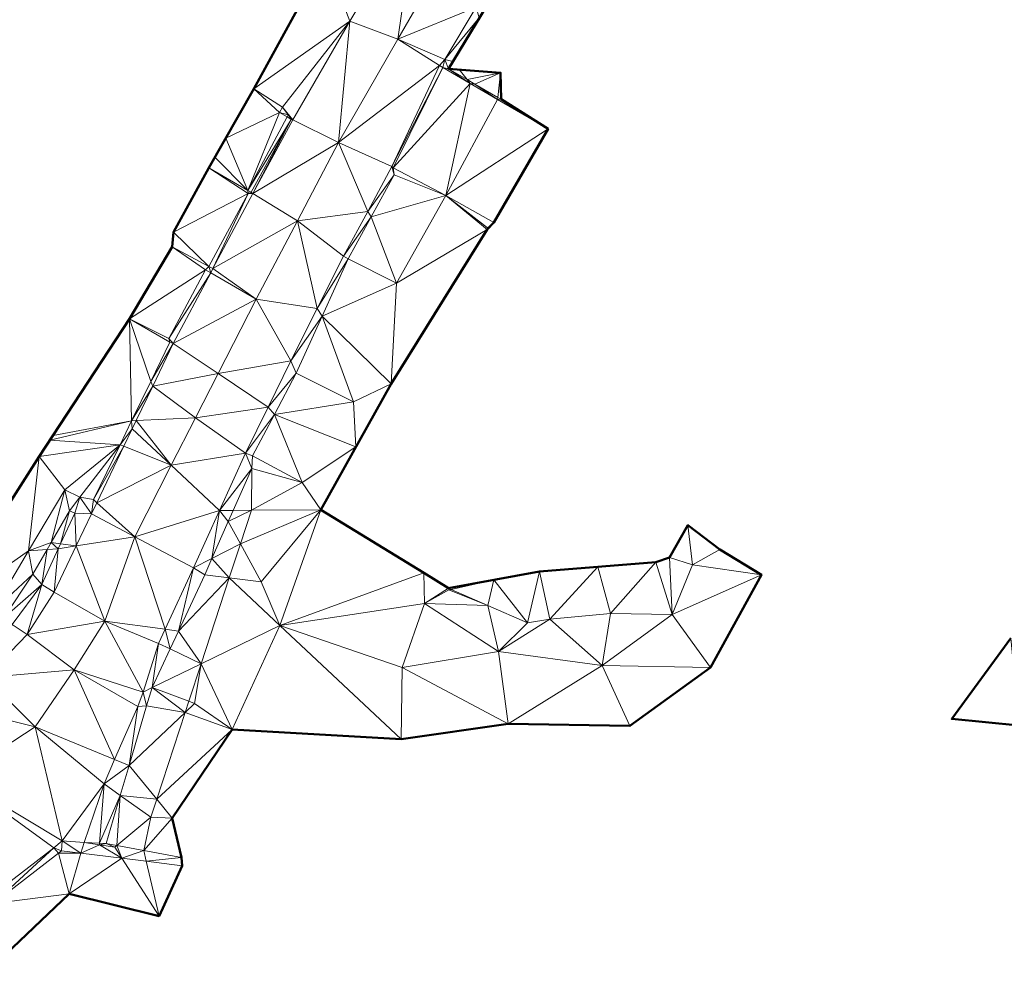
# Model space of a CAD drawing. Header units: metres. Extents: x 3490451 to 6981510, y 5754235 to 11509207.
# Tile 5 of 77: x 3490479 to 3490526, y 5754360 to 5754405. Entities that reach past the tile are written whole.
import ezdxf

# ---------------------------------------------------------------- set-up
doc = ezdxf.new("R2010")
doc.units = ezdxf.units.M
doc.layers.add('Kartierung-05$0$$VERB', color=7, linetype='Continuous', lineweight=18, true_color=0x82563a)

msp = doc.modelspace()

# ---------------------------------------------------------------- linework, layer by layer
at = {"layer": 'Kartierung-05$0$$VERB', "color": 1, "lineweight": 50, "ltscale": 0.02}
for points in [[(3490477.538, 5754359.524), (3490480.942, 5754362.779), (3490485.281, 5754361.699), (3490486.399, 5754364.13), (3490486.355, 5754364.52), (3490485.904, 5754366.424), (3490488.806, 5754370.692), (3490496.942, 5754370.229), (3490502.097, 5754370.96), (3490507.96, 5754370.864), (3490511.835, 5754373.673), (3490514.296, 5754378.133), (3490512.283, 5754379.368), (3490510.753, 5754380.533), (3490509.864, 5754378.981), (3490509.204, 5754378.747), (3490503.607, 5754378.296), (3490499.213, 5754377.5), (3490498.032, 5754378.24), (3490493.064, 5754381.278), (3490496.451, 5754387.342), (3490501.085, 5754394.772), (3490501.41, 5754395.117), (3490504.018, 5754399.619), (3490501.761, 5754401.044), (3490501.732, 5754402.322), (3490499.218, 5754402.518), (3490506.575, 5754414.639)], [(3490493.29, 5754407.865), (3490489.839, 5754401.544), (3490487.68, 5754397.749), (3490485.968, 5754394.641), (3490485.909, 5754393.933), (3490483.854, 5754390.47), (3490479.508, 5754383.833), (3490474.65, 5754376.25)], [(3490526.301, 5754375.091), (3490523.46, 5754371.198), (3490526.709, 5754370.881)]]:
    msp.add_lwpolyline(points, dxfattribs=at)
at = {"layer": 'Kartierung-05$0$$VERB'}
for points in [[(3490493.29, 5754407.865, 170.031), (3490494.473, 5754404.803, 170.11), (3490497.674, 5754410.166, 170.096)], [(3490496.785, 5754403.946, 170.046), (3490494.473, 5754404.803, 170.11), (3490497.674, 5754410.166, 170.096)], [(3490496.785, 5754403.946, 170.046), (3490499.655, 5754408.924, 170.024), (3490497.674, 5754410.166, 170.096)], [(3490500.557, 5754405.486, 169.998), (3490496.785, 5754403.946, 170.046), (3490499.655, 5754408.924, 170.024)], [(3490493.29, 5754407.865, 170.031), (3490489.839, 5754401.544, 170.14), (3490494.473, 5754404.803, 170.11)], [(3490500.557, 5754405.486, 169.998), (3490496.785, 5754403.946, 170.046), (3490499.035, 5754402.965, 169.998)], [(3490500.557, 5754405.486, 169.998), (3490500.692, 5754404.973, 170.045), (3490499.035, 5754402.965, 169.998)], [(3490489.839, 5754401.544, 170.14), (3490491.224, 5754400.668, 170.136), (3490494.473, 5754404.803, 170.11)], [(3490491.224, 5754400.668, 170.136), (3490491.728, 5754400.056, 170.119), (3490494.473, 5754404.803, 170.11)], [(3490493.914, 5754398.968, 170.067), (3490491.728, 5754400.056, 170.119), (3490494.473, 5754404.803, 170.11)], [(3490496.785, 5754403.946, 170.046), (3490493.914, 5754398.968, 170.067), (3490494.473, 5754404.803, 170.11)], [(3490499.43, 5754402.871, 170.072), (3490500.692, 5754404.973, 170.045), (3490499.035, 5754402.965, 169.998)], [(3490499.43, 5754402.871, 170.072), (3490500.692, 5754404.973, 170.045), (3490499.432, 5754402.87, 170.073)], [(3490500.692, 5754404.973, 170.045), (3490500.698, 5754404.957, 170.046), (3490499.432, 5754402.87, 170.073)], [(3490496.785, 5754403.946, 170.046), (3490498.79, 5754402.68, 170), (3490493.914, 5754398.968, 170.067)], [(3490496.785, 5754403.946, 170.046), (3490498.79, 5754402.68, 170), (3490499.035, 5754402.965, 169.998)], [(3490498.944, 5754402.58, 170.062), (3490498.79, 5754402.68, 170), (3490499.035, 5754402.965, 169.998)], [(3490498.944, 5754402.58, 170.062), (3490499.218, 5754402.518, 170.077), (3490499.035, 5754402.965, 169.998)], [(3490499.43, 5754402.871, 170.072), (3490499.218, 5754402.518, 170.077), (3490499.035, 5754402.965, 169.998)], [(3490499.43, 5754402.871, 170.072), (3490499.218, 5754402.518, 170.077), (3490499.431, 5754402.869, 170.073)], [(3490499.43, 5754402.871, 170.072), (3490499.432, 5754402.87, 170.073), (3490499.431, 5754402.869, 170.073)], [(3490496.489, 5754397.801, 170.108), (3490498.79, 5754402.68, 170), (3490493.914, 5754398.968, 170.067)], [(3490498.944, 5754402.58, 170.062), (3490496.489, 5754397.801, 170.108), (3490498.79, 5754402.68, 170)], [(3490498.944, 5754402.58, 170.062), (3490496.551, 5754397.751, 170.141), (3490496.489, 5754397.801, 170.108)], [(3490500.265, 5754401.804, 170.165), (3490498.944, 5754402.58, 170.062), (3490496.551, 5754397.751, 170.141)], [(3490500.265, 5754401.804, 170.165), (3490498.944, 5754402.58, 170.062), (3490499.218, 5754402.518, 170.077)], [(3490500.111, 5754402, 170.13), (3490500.265, 5754401.804, 170.165), (3490499.218, 5754402.518, 170.077)], [(3490500.111, 5754402, 170.13), (3490499.738, 5754402.477, 170.098), (3490499.218, 5754402.518, 170.077)], [(3490500.111, 5754402, 170.13), (3490499.738, 5754402.477, 170.098), (3490501.732, 5754402.322, 170.219)], [(3490500.111, 5754402, 170.13), (3490500.49, 5754401.781, 170.153), (3490501.732, 5754402.322, 170.219)], [(3490501.598, 5754401.138, 170.218), (3490500.49, 5754401.781, 170.153), (3490501.732, 5754402.322, 170.219)], [(3490501.598, 5754401.138, 170.218), (3490501.761, 5754401.044, 170.228), (3490501.732, 5754402.322, 170.219)], [(3490500.265, 5754401.804, 170.165), (3490496.551, 5754397.751, 170.141), (3490499.095, 5754396.408, 170.241)], [(3490500.265, 5754401.804, 170.165), (3490501.586, 5754401.028, 170.267), (3490499.095, 5754396.408, 170.241)], [(3490500.111, 5754402, 170.13), (3490500.49, 5754401.781, 170.153), (3490500.265, 5754401.804, 170.165)], [(3490500.49, 5754401.781, 170.153), (3490500.265, 5754401.804, 170.165), (3490501.586, 5754401.028, 170.267)], [(3490501.598, 5754401.138, 170.218), (3490500.49, 5754401.781, 170.153), (3490501.586, 5754401.028, 170.267)], [(3490488.489, 5754399.17, 170.637), (3490489.839, 5754401.544, 170.14), (3490491.086, 5754400.404, 170.159)], [(3490489.839, 5754401.544, 170.14), (3490491.224, 5754400.668, 170.136), (3490491.086, 5754400.404, 170.159)], [(3490504.018, 5754399.619, 170.338), (3490501.586, 5754401.028, 170.267), (3490499.095, 5754396.408, 170.241)], [(3490501.598, 5754401.138, 170.218), (3490501.761, 5754401.044, 170.228), (3490501.586, 5754401.028, 170.267)], [(3490504.018, 5754399.619, 170.338), (3490501.761, 5754401.044, 170.228), (3490501.586, 5754401.028, 170.267)], [(3490504.018, 5754399.619, 170.338), (3490501.761, 5754401.044, 170.228), (3490504.018, 5754399.619, 170.338)], [(3490488.489, 5754399.17, 170.637), (3490491.086, 5754400.404, 170.159), (3490489.558, 5754396.646, 170.183)], [(3490491.086, 5754400.404, 170.159), (3490491.455, 5754400.204, 170.155), (3490489.558, 5754396.646, 170.183)], [(3490491.498, 5754400.292, 170.1), (3490491.224, 5754400.668, 170.136), (3490491.086, 5754400.404, 170.159)], [(3490491.498, 5754400.292, 170.1), (3490491.086, 5754400.404, 170.159), (3490491.455, 5754400.204, 170.155)], [(3490491.498, 5754400.292, 170.1), (3490491.224, 5754400.668, 170.136), (3490491.728, 5754400.056, 170.119)], [(3490491.455, 5754400.204, 170.155), (3490491.646, 5754400.076, 170.16), (3490489.558, 5754396.646, 170.183)], [(3490491.646, 5754400.076, 170.16), (3490489.711, 5754396.569, 170.19), (3490489.558, 5754396.646, 170.183)], [(3490491.646, 5754400.076, 170.16), (3490489.711, 5754396.569, 170.19), (3490489.797, 5754396.512, 170.131)], [(3490491.646, 5754400.076, 170.16), (3490489.797, 5754396.512, 170.131), (3490491.728, 5754400.056, 170.119)], [(3490493.914, 5754398.968, 170.067), (3490489.797, 5754396.512, 170.131), (3490491.728, 5754400.056, 170.119)], [(3490491.498, 5754400.292, 170.1), (3490491.455, 5754400.204, 170.155), (3490491.646, 5754400.076, 170.16)], [(3490491.498, 5754400.292, 170.1), (3490491.646, 5754400.076, 170.16), (3490491.728, 5754400.056, 170.119)], [(3490504.018, 5754399.619, 170.338), (3490501.41, 5754395.117, 170.338), (3490499.095, 5754396.408, 170.241)], [(3490504.018, 5754399.619, 170.338), (3490504.018, 5754399.619, 170.338), (3490501.41, 5754395.117, 170.338)], [(3490489.558, 5754396.646, 170.183), (3490487.972, 5754398.262, 170.676), (3490488.489, 5754399.17, 170.637)], [(3490491.939, 5754395.195, 170.099), (3490493.914, 5754398.968, 170.067), (3490489.797, 5754396.512, 170.131)], [(3490495.329, 5754395.647, 170.09), (3490491.939, 5754395.195, 170.099), (3490493.914, 5754398.968, 170.067)], [(3490495.329, 5754395.647, 170.09), (3490496.489, 5754397.801, 170.108), (3490493.914, 5754398.968, 170.067)], [(3490489.558, 5754396.646, 170.183), (3490487.68, 5754397.749, 170.215), (3490487.972, 5754398.262, 170.676)], [(3490485.968, 5754394.641, 170.285), (3490487.68, 5754397.749, 170.215), (3490489.57, 5754396.512, 170.151)], [(3490489.558, 5754396.646, 170.183), (3490487.68, 5754397.749, 170.215), (3490489.57, 5754396.512, 170.151)], [(3490495.329, 5754395.647, 170.09), (3490496.595, 5754397.403, 170.171), (3490496.489, 5754397.801, 170.108)], [(3490496.551, 5754397.751, 170.141), (3490496.595, 5754397.403, 170.171), (3490496.489, 5754397.801, 170.108)], [(3490496.551, 5754397.751, 170.141), (3490499.095, 5754396.408, 170.241), (3490496.595, 5754397.403, 170.171)], [(3490495.488, 5754395.379, 170.201), (3490495.329, 5754395.647, 170.09), (3490496.595, 5754397.403, 170.171)], [(3490495.488, 5754395.379, 170.201), (3490499.095, 5754396.408, 170.241), (3490496.595, 5754397.403, 170.171)], [(3490489.711, 5754396.569, 170.19), (3490489.558, 5754396.646, 170.183), (3490489.57, 5754396.512, 170.151)], [(3490489.711, 5754396.569, 170.19), (3490489.57, 5754396.512, 170.151), (3490489.797, 5754396.512, 170.131)], [(3490485.968, 5754394.641, 170.285), (3490489.57, 5754396.512, 170.151), (3490487.684, 5754392.998, 170.277)], [(3490487.877, 5754392.896, 170.184), (3490489.57, 5754396.512, 170.151), (3490487.684, 5754392.998, 170.277)], [(3490487.877, 5754392.896, 170.184), (3490491.939, 5754395.195, 170.099), (3490489.797, 5754396.512, 170.131)], [(3490487.877, 5754392.896, 170.184), (3490489.57, 5754396.512, 170.151), (3490489.797, 5754396.512, 170.131)], [(3490495.488, 5754395.379, 170.201), (3490499.095, 5754396.408, 170.241), (3490496.715, 5754392.186, 170.297)], [(3490501.085, 5754394.772, 170.354), (3490499.095, 5754396.408, 170.241), (3490496.715, 5754392.186, 170.297)], [(3490501.41, 5754395.117, 170.338), (3490501.1, 5754394.848, 171.06), (3490499.095, 5754396.408, 170.241)], [(3490501.085, 5754394.772, 170.354), (3490501.1, 5754394.848, 171.06), (3490499.095, 5754396.408, 170.241)], [(3490495.329, 5754395.647, 170.09), (3490491.939, 5754395.195, 170.099), (3490494.169, 5754393.492, 170.072)], [(3490495.488, 5754395.379, 170.201), (3490495.329, 5754395.647, 170.09), (3490494.169, 5754393.492, 170.072)], [(3490487.877, 5754392.896, 170.184), (3490491.939, 5754395.195, 170.099), (3490489.964, 5754391.422, 170.13)], [(3490492.897, 5754390.968, 170.097), (3490491.939, 5754395.195, 170.099), (3490489.964, 5754391.422, 170.13)], [(3490492.897, 5754390.968, 170.097), (3490491.939, 5754395.195, 170.099), (3490494.169, 5754393.492, 170.072)], [(3490495.488, 5754395.379, 170.201), (3490494.382, 5754393.355, 170.23), (3490494.169, 5754393.492, 170.072)], [(3490495.488, 5754395.379, 170.201), (3490496.715, 5754392.186, 170.297), (3490494.382, 5754393.355, 170.23)], [(3490501.085, 5754394.772, 170.354), (3490501.41, 5754395.117, 170.338), (3490501.1, 5754394.848, 171.06)], [(3490485.968, 5754394.641, 170.285), (3490485.909, 5754393.933, 170.245), (3490487.684, 5754392.998, 170.277)], [(3490496.451, 5754387.342, 170.333), (3490501.085, 5754394.772, 170.354), (3490496.715, 5754392.186, 170.297)], [(3490485.909, 5754393.933, 170.245), (3490483.854, 5754390.47, 170.093), (3490487.522, 5754392.823, 170.205)], [(3490485.909, 5754393.933, 170.245), (3490487.522, 5754392.823, 170.205), (3490487.684, 5754392.998, 170.277)], [(3490492.897, 5754390.968, 170.097), (3490494.382, 5754393.355, 170.23), (3490494.169, 5754393.492, 170.072)], [(3490493.135, 5754390.605, 170.276), (3490492.897, 5754390.968, 170.097), (3490494.382, 5754393.355, 170.23)], [(3490493.135, 5754390.605, 170.276), (3490496.715, 5754392.186, 170.297), (3490494.382, 5754393.355, 170.23)], [(3490483.854, 5754390.47, 170.093), (3490487.522, 5754392.823, 170.205), (3490485.749, 5754389.528, 170.238)], [(3490487.765, 5754392.684, 170.187), (3490487.522, 5754392.823, 170.205), (3490485.749, 5754389.528, 170.238)], [(3490487.765, 5754392.684, 170.187), (3490487.522, 5754392.823, 170.205), (3490487.684, 5754392.998, 170.277)], [(3490487.765, 5754392.684, 170.187), (3490487.877, 5754392.896, 170.184), (3490487.684, 5754392.998, 170.277)], [(3490487.765, 5754392.684, 170.187), (3490487.877, 5754392.896, 170.184), (3490489.964, 5754391.422, 170.13)], [(3490487.765, 5754392.684, 170.187), (3490485.749, 5754389.528, 170.238), (3490485.958, 5754389.28, 170.237)], [(3490487.765, 5754392.684, 170.187), (3490489.964, 5754391.422, 170.13), (3490485.958, 5754389.28, 170.237)], [(3490493.135, 5754390.605, 170.276), (3490496.451, 5754387.342, 170.333), (3490496.715, 5754392.186, 170.297)], [(3490488.126, 5754387.83, 170.164), (3490489.964, 5754391.422, 170.13), (3490485.958, 5754389.28, 170.237)], [(3490488.126, 5754387.83, 170.164), (3490491.626, 5754388.443, 170.123), (3490489.964, 5754391.422, 170.13)], [(3490492.897, 5754390.968, 170.097), (3490491.626, 5754388.443, 170.123), (3490489.964, 5754391.422, 170.13)], [(3490493.135, 5754390.605, 170.276), (3490492.897, 5754390.968, 170.097), (3490491.626, 5754388.443, 170.123)], [(3490483.959, 5754385.557, 170.272), (3490483.854, 5754390.47, 170.093), (3490480.175, 5754384.851, 170.837)], [(3490483.854, 5754390.47, 170.093), (3490485.749, 5754389.528, 170.238), (3490485.797, 5754389.352, 170.238)], [(3490484.878, 5754387.455, 170.255), (3490483.854, 5754390.47, 170.093), (3490485.797, 5754389.352, 170.238)], [(3490484.878, 5754387.455, 170.255), (3490483.959, 5754385.557, 170.272), (3490483.854, 5754390.47, 170.093)], [(3490493.135, 5754390.605, 170.276), (3490491.888, 5754387.856, 170.322), (3490491.626, 5754388.443, 170.123)], [(3490493.135, 5754390.605, 170.276), (3490494.642, 5754386.475, 170.363), (3490491.888, 5754387.856, 170.322)], [(3490493.135, 5754390.605, 170.276), (3490496.451, 5754387.342, 170.333), (3490494.642, 5754386.475, 170.363)], [(3490485.749, 5754389.528, 170.238), (3490485.797, 5754389.352, 170.238), (3490485.958, 5754389.28, 170.237)], [(3490484.878, 5754387.455, 170.255), (3490485.797, 5754389.352, 170.238), (3490485.958, 5754389.28, 170.237)], [(3490484.878, 5754387.455, 170.255), (3490484.975, 5754387.228, 170.251), (3490485.958, 5754389.28, 170.237)], [(3490484.975, 5754387.228, 170.251), (3490488.126, 5754387.83, 170.164), (3490485.958, 5754389.28, 170.237)], [(3490488.126, 5754387.83, 170.164), (3490490.536, 5754386.22, 170.143), (3490491.626, 5754388.443, 170.123)], [(3490490.536, 5754386.22, 170.143), (3490491.888, 5754387.856, 170.322), (3490491.626, 5754388.443, 170.123)], [(3490484.975, 5754387.228, 170.251), (3490488.126, 5754387.83, 170.164), (3490487.036, 5754385.7, 170.184)], [(3490488.126, 5754387.83, 170.164), (3490490.536, 5754386.22, 170.143), (3490487.036, 5754385.7, 170.184)], [(3490490.836, 5754385.866, 170.323), (3490490.536, 5754386.22, 170.143), (3490491.888, 5754387.856, 170.322)], [(3490490.836, 5754385.866, 170.323), (3490494.642, 5754386.475, 170.363), (3490491.888, 5754387.856, 170.322)], [(3490484.878, 5754387.455, 170.255), (3490484.975, 5754387.228, 170.251), (3490483.959, 5754385.557, 170.272)], [(3490484.18, 5754385.568, 170.262), (3490484.975, 5754387.228, 170.251), (3490483.959, 5754385.557, 170.272)], [(3490484.18, 5754385.568, 170.262), (3490484.975, 5754387.228, 170.251), (3490487.036, 5754385.7, 170.184)], [(3490494.757, 5754384.31, 170.351), (3490496.451, 5754387.342, 170.333), (3490494.642, 5754386.475, 170.363)], [(3490490.536, 5754386.22, 170.143), (3490487.036, 5754385.7, 170.184), (3490489.445, 5754383.997, 170.162)], [(3490490.836, 5754385.866, 170.323), (3490490.536, 5754386.22, 170.143), (3490489.445, 5754383.997, 170.162)], [(3490490.836, 5754385.866, 170.323), (3490494.757, 5754384.31, 170.351), (3490494.642, 5754386.475, 170.363)], [(3490484.18, 5754385.568, 170.262), (3490485.868, 5754383.417, 170.206), (3490487.036, 5754385.7, 170.184)], [(3490485.868, 5754383.417, 170.206), (3490487.036, 5754385.7, 170.184), (3490489.445, 5754383.997, 170.162)], [(3490490.836, 5754385.866, 170.323), (3490489.783, 5754383.876, 170.325), (3490489.445, 5754383.997, 170.162)], [(3490490.836, 5754385.866, 170.323), (3490492.17, 5754382.587, 170.415), (3490489.783, 5754383.876, 170.325)], [(3490490.836, 5754385.866, 170.323), (3490494.757, 5754384.31, 170.351), (3490492.17, 5754382.587, 170.415)], [(3490483.402, 5754384.409, 170.282), (3490483.959, 5754385.557, 170.272), (3490480.024, 5754384.621, 170.845)], [(3490483.959, 5754385.557, 170.272), (3490480.175, 5754384.851, 170.837), (3490480.024, 5754384.621, 170.845)], [(3490483.402, 5754384.409, 170.282), (3490483.959, 5754385.557, 170.272), (3490483.992, 5754385.176, 170.265)], [(3490483.589, 5754384.334, 170.271), (3490483.402, 5754384.409, 170.282), (3490483.992, 5754385.176, 170.265)], [(3490483.589, 5754384.334, 170.271), (3490485.868, 5754383.417, 170.206), (3490483.992, 5754385.176, 170.265)], [(3490484.18, 5754385.568, 170.262), (3490483.959, 5754385.557, 170.272), (3490483.992, 5754385.176, 170.265)], [(3490484.18, 5754385.568, 170.262), (3490485.868, 5754383.417, 170.206), (3490483.992, 5754385.176, 170.265)], [(3490483.402, 5754384.409, 170.282), (3490479.508, 5754383.833, 170.377), (3490480.024, 5754384.621, 170.845)], [(3490483.402, 5754384.409, 170.282), (3490480.741, 5754382.233, 170.56), (3490479.508, 5754383.833, 170.377)], [(3490483.402, 5754384.409, 170.282), (3490481.462, 5754381.887, 170.56), (3490480.741, 5754382.233, 170.56)], [(3490483.402, 5754384.409, 170.282), (3490481.462, 5754381.887, 170.56), (3490482.12, 5754381.763, 170.305)], [(3490483.589, 5754384.334, 170.271), (3490483.402, 5754384.409, 170.282), (3490482.12, 5754381.763, 170.305)], [(3490483.589, 5754384.334, 170.271), (3490482.286, 5754381.614, 170.289), (3490482.12, 5754381.763, 170.305)], [(3490483.589, 5754384.334, 170.271), (3490482.286, 5754381.614, 170.289), (3490485.868, 5754383.417, 170.206)], [(3490494.757, 5754384.31, 170.351), (3490493.064, 5754381.278, 170.368), (3490492.17, 5754382.587, 170.415)], [(3490478.998, 5754379.303, 170.506), (3490474.65, 5754376.25, 170.235), (3490479.508, 5754383.833, 170.377)], [(3490478.998, 5754379.303, 170.506), (3490480.741, 5754382.233, 170.56), (3490479.508, 5754383.833, 170.377)], [(3490485.868, 5754383.417, 170.206), (3490488.192, 5754381.238, 170.205), (3490489.445, 5754383.997, 170.162)], [(3490488.192, 5754381.238, 170.205), (3490489.741, 5754383.268, 170.374), (3490489.445, 5754383.997, 170.162)], [(3490489.783, 5754383.876, 170.325), (3490489.741, 5754383.268, 170.374), (3490489.445, 5754383.997, 170.162)], [(3490492.17, 5754382.587, 170.415), (3490489.783, 5754383.876, 170.325), (3490489.741, 5754383.268, 170.374)], [(3490482.286, 5754381.614, 170.289), (3490485.868, 5754383.417, 170.206), (3490484.109, 5754379.978, 170.238)], [(3490485.868, 5754383.417, 170.206), (3490488.192, 5754381.238, 170.205), (3490484.109, 5754379.978, 170.238)], [(3490488.847, 5754381.242, 170.344), (3490488.192, 5754381.238, 170.205), (3490489.741, 5754383.268, 170.374)], [(3490488.847, 5754381.242, 170.344), (3490489.726, 5754381.247, 170.37), (3490489.741, 5754383.268, 170.374)], [(3490489.726, 5754381.247, 170.37), (3490492.17, 5754382.587, 170.415), (3490489.741, 5754383.268, 170.374)], [(3490489.726, 5754381.247, 170.37), (3490493.064, 5754381.278, 170.368), (3490492.17, 5754382.587, 170.415)], [(3490480.089, 5754379.7, 170.709), (3490478.998, 5754379.303, 170.506), (3490480.741, 5754382.233, 170.56)], [(3490480.089, 5754379.7, 170.709), (3490480.972, 5754381.221, 170.719), (3490480.741, 5754382.233, 170.56)], [(3490481.462, 5754381.887, 170.56), (3490480.972, 5754381.221, 170.719), (3490480.741, 5754382.233, 170.56)], [(3490481.462, 5754381.887, 170.56), (3490480.972, 5754381.221, 170.719), (3490481.216, 5754381.116, 170.717)], [(3490481.462, 5754381.887, 170.56), (3490481.216, 5754381.116, 170.717), (3490482.026, 5754381.072, 170.293)], [(3490481.462, 5754381.887, 170.56), (3490482.12, 5754381.763, 170.305), (3490482.026, 5754381.072, 170.293)], [(3490482.286, 5754381.614, 170.289), (3490482.12, 5754381.763, 170.305), (3490482.026, 5754381.072, 170.293)], [(3490482.286, 5754381.614, 170.289), (3490484.109, 5754379.978, 170.238), (3490482.026, 5754381.072, 170.293)], [(3490480.536, 5754379.638, 170.71), (3490480.089, 5754379.7, 170.709), (3490480.972, 5754381.221, 170.719)], [(3490480.536, 5754379.638, 170.71), (3490480.972, 5754381.221, 170.719), (3490481.216, 5754381.116, 170.717)], [(3490480.536, 5754379.638, 170.71), (3490481.29, 5754379.532, 170.282), (3490481.216, 5754381.116, 170.717)], [(3490481.29, 5754379.532, 170.282), (3490481.216, 5754381.116, 170.717), (3490482.026, 5754381.072, 170.293)], [(3490481.29, 5754379.532, 170.282), (3490484.109, 5754379.978, 170.238), (3490482.026, 5754381.072, 170.293)], [(3490488.192, 5754381.238, 170.205), (3490486.939, 5754378.479, 170.248), (3490484.109, 5754379.978, 170.238)], [(3490487.827, 5754378.931, 170.309), (3490488.192, 5754381.238, 170.205), (3490486.939, 5754378.479, 170.248)], [(3490487.827, 5754378.931, 170.309), (3490488.61, 5754380.707, 170.335), (3490488.192, 5754381.238, 170.205)], [(3490488.847, 5754381.242, 170.344), (3490488.61, 5754380.707, 170.335), (3490488.192, 5754381.238, 170.205)], [(3490489.196, 5754379.629, 170.365), (3490488.61, 5754380.707, 170.335), (3490489.726, 5754381.247, 170.37)], [(3490488.847, 5754381.242, 170.344), (3490488.61, 5754380.707, 170.335), (3490489.726, 5754381.247, 170.37)], [(3490489.196, 5754379.629, 170.365), (3490489.726, 5754381.247, 170.37), (3490493.064, 5754381.278, 170.368)], [(3490489.196, 5754379.629, 170.365), (3490493.064, 5754381.278, 170.368), (3490490.191, 5754377.797, 170.338)], [(3490491.091, 5754375.706, 170.368), (3490493.064, 5754381.278, 170.368), (3490490.191, 5754377.797, 170.338)], [(3490491.091, 5754375.706, 170.368), (3490498.032, 5754378.24, 170.491), (3490493.064, 5754381.278, 170.368)], [(3490498.032, 5754378.24, 170.491), (3490493.064, 5754381.278, 170.368), (3490498.032, 5754378.24, 170.491)], [(3490487.827, 5754378.931, 170.309), (3490489.196, 5754379.629, 170.365), (3490488.61, 5754380.707, 170.335)], [(3490510.753, 5754380.533, 170.385), (3490510.978, 5754378.626, 170.532), (3490509.864, 5754378.981, 170.678)], [(3490509.864, 5754378.981, 170.678), (3490510.753, 5754380.533, 170.385), (3490510.753, 5754380.533, 170.385)], [(3490510.753, 5754380.533, 170.385), (3490510.753, 5754380.532, 170.385), (3490509.864, 5754378.981, 170.678)], [(3490510.753, 5754380.533, 170.385), (3490512.283, 5754379.368, 170.385), (3490510.978, 5754378.626, 170.532)], [(3490481.29, 5754379.532, 170.282), (3490482.673, 5754375.916, 170.266), (3490484.109, 5754379.978, 170.238)], [(3490485.577, 5754375.52, 170.22), (3490482.673, 5754375.916, 170.266), (3490484.109, 5754379.978, 170.238)], [(3490485.577, 5754375.52, 170.22), (3490486.939, 5754378.479, 170.248), (3490484.109, 5754379.978, 170.238)], [(3490479.893, 5754379.361, 170.707), (3490480.089, 5754379.7, 170.709), (3490478.998, 5754379.303, 170.506)], [(3490479.893, 5754379.361, 170.707), (3490480.424, 5754379.395, 170.708), (3490480.089, 5754379.7, 170.709)], [(3490480.536, 5754379.638, 170.71), (3490480.424, 5754379.395, 170.708), (3490480.089, 5754379.7, 170.709)], [(3490481.29, 5754379.532, 170.282), (3490480.424, 5754379.395, 170.708), (3490480.222, 5754377.297, 170.267)], [(3490481.29, 5754379.532, 170.282), (3490482.673, 5754375.916, 170.266), (3490480.222, 5754377.297, 170.267)], [(3490480.536, 5754379.638, 170.71), (3490481.29, 5754379.532, 170.282), (3490480.424, 5754379.395, 170.708)], [(3490487.827, 5754378.931, 170.309), (3490488.66, 5754377.994, 170.36), (3490489.196, 5754379.629, 170.365)], [(3490488.66, 5754377.994, 170.36), (3490489.196, 5754379.629, 170.365), (3490490.191, 5754377.797, 170.338)], [(3490478.998, 5754379.303, 170.506), (3490474.65, 5754376.25, 170.235), (3490477.255, 5754376.372, 170.453)], [(3490478.998, 5754379.303, 170.506), (3490479.207, 5754378.179, 170.7), (3490477.255, 5754376.372, 170.453)], [(3490479.893, 5754379.361, 170.707), (3490478.998, 5754379.303, 170.506), (3490479.207, 5754378.179, 170.7)], [(3490479.893, 5754379.361, 170.707), (3490479.207, 5754378.179, 170.7), (3490479.632, 5754377.674, 170.7)], [(3490480.424, 5754379.395, 170.708), (3490479.632, 5754377.674, 170.7), (3490480.222, 5754377.297, 170.267)], [(3490479.893, 5754379.361, 170.707), (3490480.424, 5754379.395, 170.708), (3490479.632, 5754377.674, 170.7)], [(3490509.204, 5754378.747, 170.901), (3490509.985, 5754376.235, 170.438), (3490509.864, 5754378.981, 170.678)], [(3490510.978, 5754378.626, 170.532), (3490509.985, 5754376.235, 170.438), (3490509.864, 5754378.981, 170.678)], [(3490514.296, 5754378.133, 170.27), (3490512.283, 5754379.368, 170.385), (3490510.978, 5754378.626, 170.532)], [(3490487.827, 5754378.931, 170.309), (3490487.48, 5754378.146, 170.297), (3490486.939, 5754378.479, 170.248)], [(3490487.827, 5754378.931, 170.309), (3490488.66, 5754377.994, 170.36), (3490487.48, 5754378.146, 170.297)], [(3490506.405, 5754378.522, 170.949), (3490503.607, 5754378.296, 170.997), (3490504.105, 5754376.004, 170.897)], [(3490506.405, 5754378.522, 170.949), (3490503.607, 5754378.296, 170.997), (3490503.607, 5754378.296, 170.997)], [(3490506.405, 5754378.522, 170.949), (3490503.607, 5754378.296, 170.997), (3490506.405, 5754378.522, 170.949)], [(3490506.405, 5754378.522, 170.949), (3490504.105, 5754376.004, 170.897), (3490507.014, 5754376.27, 170.825)], [(3490506.405, 5754378.522, 170.949), (3490507.014, 5754376.27, 170.825), (3490509.204, 5754378.747, 170.901)], [(3490506.405, 5754378.522, 170.949), (3490506.405, 5754378.522, 170.949), (3490509.204, 5754378.747, 170.901)], [(3490507.014, 5754376.27, 170.825), (3490509.204, 5754378.747, 170.901), (3490509.985, 5754376.235, 170.438)], [(3490514.296, 5754378.133, 170.27), (3490510.978, 5754378.626, 170.532), (3490509.985, 5754376.235, 170.438)], [(3490479.207, 5754378.179, 170.7), (3490477.796, 5754376.068, 170.676), (3490477.255, 5754376.372, 170.453)], [(3490479.207, 5754378.179, 170.7), (3490479.632, 5754377.674, 170.7), (3490477.796, 5754376.068, 170.676)], [(3490485.577, 5754375.52, 170.22), (3490486.212, 5754375.433, 170.315), (3490486.939, 5754378.479, 170.248)], [(3490486.212, 5754375.433, 170.315), (3490487.48, 5754378.146, 170.297), (3490486.939, 5754378.479, 170.248)], [(3490488.66, 5754377.994, 170.36), (3490486.212, 5754375.433, 170.315), (3490487.48, 5754378.146, 170.297)], [(3490491.091, 5754375.706, 170.368), (3490498.071, 5754376.759, 170.487), (3490498.032, 5754378.24, 170.491)], [(3490499.213, 5754377.5, 170.81), (3490498.071, 5754376.759, 170.487), (3490498.032, 5754378.24, 170.491)], [(3490498.032, 5754378.24, 170.491), (3490498.84, 5754377.734, 170.709), (3490499.213, 5754377.5, 170.81)], [(3490498.032, 5754378.24, 170.491), (3490498.032, 5754378.24, 170.491), (3490498.032, 5754378.24, 170.491)], [(3490498.032, 5754378.24, 170.491), (3490498.032, 5754378.24, 170.491), (3490498.032, 5754378.24, 170.491)], [(3490498.032, 5754378.24, 170.491), (3490498.032, 5754378.24, 170.491), (3490498.84, 5754377.734, 170.709)], [(3490501.41, 5754377.898, 170.904), (3490503.607, 5754378.296, 170.997), (3490503.029, 5754375.831, 170.844)], [(3490503.607, 5754378.296, 170.997), (3490503.607, 5754378.296, 170.997), (3490501.759, 5754377.961, 170.918)], [(3490503.607, 5754378.296, 170.997), (3490503.029, 5754375.831, 170.844), (3490504.105, 5754376.004, 170.897)], [(3490503.607, 5754378.296, 170.997), (3490503.607, 5754378.296, 170.997), (3490503.607, 5754378.296, 170.997)], [(3490511.835, 5754373.673, 170.244), (3490514.296, 5754378.133, 170.27), (3490509.985, 5754376.235, 170.438)], [(3490479.632, 5754377.674, 170.7), (3490477.796, 5754376.068, 170.676), (3490478.211, 5754375.746, 170.678)], [(3490479.632, 5754377.674, 170.7), (3490478.211, 5754375.746, 170.678), (3490478.923, 5754375.268, 170.263)], [(3490479.632, 5754377.674, 170.7), (3490478.923, 5754375.268, 170.263), (3490480.222, 5754377.297, 170.267)], [(3490488.66, 5754377.994, 170.36), (3490486.212, 5754375.433, 170.315), (3490487.305, 5754373.856, 170.347)], [(3490488.66, 5754377.994, 170.36), (3490487.305, 5754373.856, 170.347), (3490491.091, 5754375.706, 170.368)], [(3490488.66, 5754377.994, 170.36), (3490491.091, 5754375.706, 170.368), (3490490.191, 5754377.797, 170.338)], [(3490499.356, 5754377.437, 170.811), (3490501.409, 5754377.898, 170.903), (3490499.214, 5754377.5, 170.81)], [(3490499.356, 5754377.437, 170.811), (3490501.41, 5754377.898, 170.904), (3490501.121, 5754376.666, 170.827)], [(3490501.41, 5754377.898, 170.904), (3490501.121, 5754376.666, 170.827), (3490503.029, 5754375.831, 170.844)], [(3490482.673, 5754375.916, 170.266), (3490478.923, 5754375.268, 170.263), (3490480.222, 5754377.297, 170.267)], [(3490499.213, 5754377.5, 170.81), (3490498.071, 5754376.759, 170.487), (3490499.234, 5754377.41, 170.714)], [(3490501.121, 5754376.666, 170.827), (3490498.071, 5754376.759, 170.487), (3490499.234, 5754377.41, 170.714)], [(3490499.234, 5754377.41, 170.714), (3490499.213, 5754377.5, 170.81), (3490499.213, 5754377.5, 170.81)], [(3490499.356, 5754377.437, 170.811), (3490499.214, 5754377.5, 170.81), (3490499.213, 5754377.5, 170.81)], [(3490499.234, 5754377.41, 170.714), (3490499.356, 5754377.437, 170.811), (3490499.213, 5754377.5, 170.81)], [(3490499.234, 5754377.41, 170.714), (3490499.213, 5754377.5, 170.81), (3490499.213, 5754377.5, 170.81)], [(3490499.356, 5754377.437, 170.811), (3490501.121, 5754376.666, 170.827), (3490499.234, 5754377.41, 170.714)], [(3490491.091, 5754375.706, 170.368), (3490496.991, 5754373.67, 170.377), (3490498.071, 5754376.759, 170.487)], [(3490496.991, 5754373.67, 170.377), (3490501.621, 5754374.439, 170.511), (3490498.071, 5754376.759, 170.487)], [(3490501.121, 5754376.666, 170.827), (3490501.621, 5754374.439, 170.511), (3490498.071, 5754376.759, 170.487)], [(3490501.121, 5754376.666, 170.827), (3490503.029, 5754375.831, 170.844), (3490501.621, 5754374.439, 170.511)], [(3490504.105, 5754376.004, 170.897), (3490507.014, 5754376.27, 170.825), (3490506.623, 5754373.773, 170.414)], [(3490507.014, 5754376.27, 170.825), (3490509.985, 5754376.235, 170.438), (3490506.623, 5754373.773, 170.414)], [(3490511.835, 5754373.673, 170.244), (3490509.985, 5754376.235, 170.438), (3490506.623, 5754373.773, 170.414)], [(3490478.211, 5754375.746, 170.678), (3490476.92, 5754373.198, 170.249), (3490478.923, 5754375.268, 170.263)], [(3490481.191, 5754373.567, 170.264), (3490482.673, 5754375.916, 170.266), (3490478.923, 5754375.268, 170.263)], [(3490481.191, 5754373.567, 170.264), (3490482.673, 5754375.916, 170.266), (3490484.515, 5754372.489, 170.258)], [(3490482.673, 5754375.916, 170.266), (3490484.515, 5754372.489, 170.258), (3490485.259, 5754374.83, 170.213)], [(3490485.577, 5754375.52, 170.22), (3490482.673, 5754375.916, 170.266), (3490485.259, 5754374.83, 170.213)], [(3490487.305, 5754373.856, 170.347), (3490488.806, 5754370.692, 170.305), (3490491.091, 5754375.706, 170.368)], [(3490488.806, 5754370.692, 170.305), (3490491.091, 5754375.706, 170.368), (3490496.942, 5754370.229, 170.324)], [(3490491.091, 5754375.706, 170.368), (3490496.991, 5754373.67, 170.377), (3490496.942, 5754370.229, 170.324)], [(3490503.029, 5754375.831, 170.844), (3490504.105, 5754376.004, 170.897), (3490501.621, 5754374.439, 170.511)], [(3490504.105, 5754376.004, 170.897), (3490506.623, 5754373.773, 170.414), (3490501.621, 5754374.439, 170.511)], [(3490481.191, 5754373.567, 170.264), (3490476.92, 5754373.198, 170.249), (3490478.923, 5754375.268, 170.263)], [(3490485.809, 5754374.568, 170.32), (3490485.577, 5754375.52, 170.22), (3490485.259, 5754374.83, 170.213)], [(3490485.809, 5754374.568, 170.32), (3490485.577, 5754375.52, 170.22), (3490486.212, 5754375.433, 170.315)], [(3490485.809, 5754374.568, 170.32), (3490486.212, 5754375.433, 170.315), (3490487.305, 5754373.856, 170.347)], [(3490484.945, 5754372.72, 170.332), (3490484.515, 5754372.489, 170.258), (3490485.259, 5754374.83, 170.213)], [(3490485.809, 5754374.568, 170.32), (3490484.945, 5754372.72, 170.332), (3490485.259, 5754374.83, 170.213)], [(3490526.709, 5754370.881, 168.698), (3490523.46, 5754371.198, 169.052), (3490526.301, 5754375.091, 168.811)], [(3490485.809, 5754374.568, 170.32), (3490487.305, 5754373.856, 170.347), (3490484.945, 5754372.72, 170.332)], [(3490496.991, 5754373.67, 170.377), (3490502.097, 5754370.96, 170.359), (3490501.621, 5754374.439, 170.511)], [(3490502.097, 5754370.96, 170.359), (3490506.623, 5754373.773, 170.414), (3490501.621, 5754374.439, 170.511)], [(3490486.713, 5754372.05, 170.341), (3490487.305, 5754373.856, 170.347), (3490484.945, 5754372.72, 170.332)], [(3490486.713, 5754372.05, 170.341), (3490487.305, 5754373.856, 170.347), (3490486.991, 5754371.945, 170.375)], [(3490487.305, 5754373.856, 170.347), (3490488.806, 5754370.692, 170.305), (3490486.991, 5754371.945, 170.375)], [(3490502.097, 5754370.96, 170.359), (3490507.96, 5754370.864, 170.277), (3490506.623, 5754373.773, 170.414)], [(3490507.96, 5754370.864, 170.277), (3490511.835, 5754373.673, 170.244), (3490506.623, 5754373.773, 170.414)], [(3490479.311, 5754370.823, 170.251), (3490481.191, 5754373.567, 170.264), (3490476.92, 5754373.198, 170.249)], [(3490483.139, 5754369.247, 170.29), (3490479.311, 5754370.823, 170.251), (3490481.191, 5754373.567, 170.264)], [(3490481.191, 5754373.567, 170.264), (3490484.249, 5754371.804, 170.296), (3490484.515, 5754372.489, 170.258)], [(3490483.139, 5754369.247, 170.29), (3490481.191, 5754373.567, 170.264), (3490484.249, 5754371.804, 170.296)], [(3490496.991, 5754373.67, 170.377), (3490496.942, 5754370.229, 170.324), (3490502.097, 5754370.96, 170.359)], [(3490474.971, 5754371.9, 170.231), (3490479.311, 5754370.823, 170.251), (3490476.92, 5754373.198, 170.249)], [(3490484.682, 5754371.826, 170.333), (3490484.249, 5754371.804, 170.296), (3490484.515, 5754372.489, 170.258)], [(3490484.682, 5754371.826, 170.333), (3490484.945, 5754372.72, 170.332), (3490484.515, 5754372.489, 170.258)], [(3490486.538, 5754371.516, 170.34), (3490484.682, 5754371.826, 170.333), (3490484.945, 5754372.72, 170.332)], [(3490486.538, 5754371.516, 170.34), (3490486.713, 5754372.05, 170.341), (3490484.945, 5754372.72, 170.332)], [(3490474.971, 5754371.9, 170.231), (3490475.556, 5754368.369, 170.204), (3490479.311, 5754370.823, 170.251)], [(3490486.538, 5754371.516, 170.34), (3490486.713, 5754372.05, 170.341), (3490486.991, 5754371.945, 170.375)], [(3490486.538, 5754371.516, 170.34), (3490488.806, 5754370.692, 170.305), (3490486.991, 5754371.945, 170.375)], [(3490483.139, 5754369.247, 170.29), (3490483.837, 5754368.96, 170.337), (3490484.249, 5754371.804, 170.296)], [(3490486.538, 5754371.516, 170.34), (3490484.682, 5754371.826, 170.333), (3490483.837, 5754368.96, 170.337)], [(3490484.682, 5754371.826, 170.333), (3490483.837, 5754368.96, 170.337), (3490484.249, 5754371.804, 170.296)], [(3490485.166, 5754367.329, 170.327), (3490486.538, 5754371.516, 170.34), (3490483.837, 5754368.96, 170.337)], [(3490485.166, 5754367.329, 170.327), (3490486.538, 5754371.516, 170.34), (3490488.806, 5754370.692, 170.305)], [(3490475.556, 5754368.369, 170.204), (3490479.311, 5754370.823, 170.251), (3490480.606, 5754365.323, 170.34)], [(3490483.139, 5754369.247, 170.29), (3490479.311, 5754370.823, 170.251), (3490482.628, 5754368.07, 170.287)], [(3490479.311, 5754370.823, 170.251), (3490480.606, 5754365.323, 170.34), (3490482.628, 5754368.07, 170.287)], [(3490485.166, 5754367.329, 170.327), (3490488.806, 5754370.692, 170.305), (3490485.904, 5754366.424, 170.298)], [(3490483.139, 5754369.247, 170.29), (3490483.837, 5754368.96, 170.337), (3490482.628, 5754368.07, 170.287)], [(3490483.411, 5754367.513, 170.338), (3490483.837, 5754368.96, 170.337), (3490482.628, 5754368.07, 170.287)], [(3490485.166, 5754367.329, 170.327), (3490483.411, 5754367.513, 170.338), (3490483.837, 5754368.96, 170.337)], [(3490475.556, 5754368.369, 170.204), (3490477.077, 5754362.583, 170.284), (3490480.214, 5754364.994, 170.322)], [(3490475.556, 5754368.369, 170.204), (3490480.214, 5754364.994, 170.322), (3490480.606, 5754365.323, 170.34)], [(3490480.606, 5754365.323, 170.34), (3490481.665, 5754365.251, 170.34), (3490482.628, 5754368.07, 170.287)], [(3490482.413, 5754365.215, 170.341), (3490481.665, 5754365.251, 170.34), (3490482.628, 5754368.07, 170.287)], [(3490483.411, 5754367.513, 170.338), (3490482.413, 5754365.215, 170.341), (3490482.628, 5754368.07, 170.287)], [(3490483.411, 5754367.513, 170.338), (3490482.413, 5754365.215, 170.341), (3490482.73, 5754365.2, 170.341)], [(3490483.411, 5754367.513, 170.338), (3490483.243, 5754365.104, 170.336), (3490482.73, 5754365.2, 170.341)], [(3490483.411, 5754367.513, 170.338), (3490483.243, 5754365.104, 170.336), (3490484.883, 5754366.465, 170.324)], [(3490485.166, 5754367.329, 170.327), (3490483.411, 5754367.513, 170.338), (3490484.883, 5754366.465, 170.324)], [(3490485.166, 5754367.329, 170.327), (3490484.883, 5754366.465, 170.324), (3490485.904, 5754366.424, 170.298)], [(3490483.243, 5754365.104, 170.336), (3490484.542, 5754364.86, 170.323), (3490484.883, 5754366.465, 170.324)], [(3490484.542, 5754364.86, 170.323), (3490484.883, 5754366.465, 170.324), (3490485.904, 5754366.424, 170.298)], [(3490484.542, 5754364.86, 170.323), (3490486.355, 5754364.52, 170.306), (3490485.904, 5754366.424, 170.298)], [(3490480.58, 5754364.844, 170.304), (3490480.214, 5754364.994, 170.322), (3490480.606, 5754365.323, 170.34)], [(3490481.512, 5754364.73, 170.301), (3490480.58, 5754364.844, 170.304), (3490480.606, 5754365.323, 170.34)], [(3490481.512, 5754364.73, 170.301), (3490480.606, 5754365.323, 170.34), (3490481.665, 5754365.251, 170.34)], [(3490481.512, 5754364.73, 170.301), (3490482.408, 5754365.139, 170.38), (3490481.665, 5754365.251, 170.34)], [(3490482.413, 5754365.215, 170.341), (3490482.408, 5754365.139, 170.38), (3490481.665, 5754365.251, 170.34)], [(3490477.297, 5754362.311, 170.284), (3490477.077, 5754362.583, 170.284), (3490480.214, 5754364.994, 170.322)], [(3490477.297, 5754362.311, 170.284), (3490480.439, 5754364.726, 170.304), (3490480.214, 5754364.994, 170.322)], [(3490480.439, 5754364.726, 170.304), (3490480.58, 5754364.844, 170.304), (3490480.214, 5754364.994, 170.322)], [(3490481.512, 5754364.73, 170.301), (3490480.439, 5754364.726, 170.304), (3490480.58, 5754364.844, 170.304)], [(3490481.512, 5754364.73, 170.301), (3490483.49, 5754364.487, 170.293), (3490482.408, 5754365.139, 170.38)], [(3490482.413, 5754365.215, 170.341), (3490482.408, 5754365.139, 170.38), (3490482.73, 5754365.2, 170.341)], [(3490482.408, 5754365.139, 170.38), (3490482.73, 5754365.2, 170.341), (3490483.15, 5754365.027, 170.42)], [(3490483.49, 5754364.487, 170.293), (3490482.408, 5754365.139, 170.38), (3490483.15, 5754365.027, 170.42)], [(3490483.243, 5754365.104, 170.336), (3490482.73, 5754365.2, 170.341), (3490483.15, 5754365.027, 170.42)], [(3490483.243, 5754365.104, 170.336), (3490483.49, 5754364.487, 170.293), (3490483.15, 5754365.027, 170.42)], [(3490483.243, 5754365.104, 170.336), (3490483.49, 5754364.487, 170.293), (3490484.542, 5754364.86, 170.323)], [(3490484.663, 5754364.343, 170.289), (3490483.49, 5754364.487, 170.293), (3490484.542, 5754364.86, 170.323)], [(3490484.663, 5754364.343, 170.289), (3490484.542, 5754364.86, 170.323), (3490486.355, 5754364.52, 170.306)], [(3490477.297, 5754362.311, 170.284), (3490480.439, 5754364.726, 170.304), (3490480.942, 5754362.779, 170.215)], [(3490481.512, 5754364.73, 170.301), (3490480.439, 5754364.726, 170.304), (3490480.942, 5754362.779, 170.215)], [(3490481.512, 5754364.73, 170.301), (3490483.49, 5754364.487, 170.293), (3490480.942, 5754362.779, 170.215)], [(3490483.49, 5754364.487, 170.293), (3490480.942, 5754362.779, 170.215), (3490485.281, 5754361.699, 170.218)], [(3490484.663, 5754364.343, 170.289), (3490483.49, 5754364.487, 170.293), (3490485.281, 5754361.699, 170.218)], [(3490484.663, 5754364.343, 170.289), (3490486.399, 5754364.13, 170.283), (3490486.355, 5754364.52, 170.306)], [(3490484.663, 5754364.343, 170.289), (3490485.281, 5754361.699, 170.218), (3490486.399, 5754364.13, 170.283)], [(3490477.297, 5754362.311, 170.284), (3490477.538, 5754359.524, 170.307), (3490480.942, 5754362.779, 170.215)]]:
    msp.add_3dface(points, dxfattribs=at)

doc.saveas('drawing.dxf')
